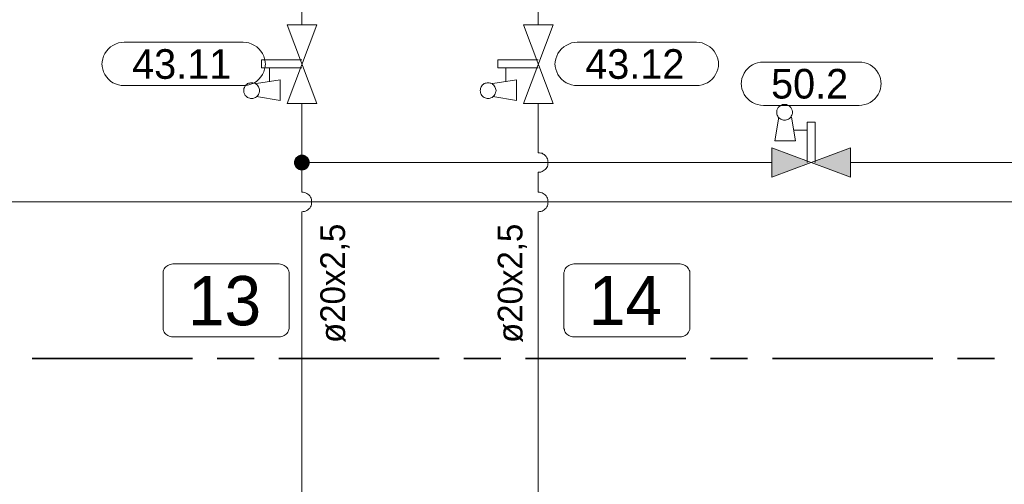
# Model space of a CAD drawing. Header units: millimetres. Extents: x 0 to 138, y 0 to 47.
# Tile 78 of 165: x 9.95 to 13.09, y 31.96 to 33.44. Entities that reach past the tile are written whole.
import ezdxf

# ---------------------------------------------------------------- set-up
doc = ezdxf.new("R2010")
doc.units = ezdxf.units.MM
for name, color, linetype in [('PDF_Geomertry', 7, 'Continuous'), ('PDF_Solid Fills', 7, 'Continuous'), ('PDF_Text', 7, 'Continuous')]:
    doc.layers.add(name, color=color, linetype=linetype)
doc.styles.add('PDF Arial', font='txt')

msp = doc.modelspace()

# ---------------------------------------------------------------- hatches: boundary and pattern name
at = {"layer": 'PDF_Solid Fills', "transparency": 33554559}
for points in [[(10.8529, 32.9882), (10.8279, 32.991), (10.8285, 32.9943)], [(10.8529, 32.9882), (10.8279, 32.9882), (10.8279, 32.991)], [(10.8529, 32.9882), (10.8279, 32.9846), (10.8279, 32.9882)], [(10.8529, 32.9882), (10.8285, 32.9813), (10.8279, 32.9846)], [(10.8529, 32.9882), (10.8285, 32.9943), (10.8299, 32.9979)], [(10.8529, 32.9882), (10.8299, 32.9785), (10.8285, 32.9813)], [(10.8529, 32.9882), (10.8299, 32.9979), (10.8312, 33.0007)], [(10.8529, 32.9882), (10.8312, 32.9757), (10.8299, 32.9785)], [(10.8529, 32.9882), (10.8312, 33.0007), (10.8326, 33.0035)], [(10.8529, 32.9882), (10.8326, 32.9729), (10.8312, 32.9757)], [(10.8529, 32.9882), (10.8326, 33.0035), (10.8349, 33.0054)], [(10.8529, 32.9882), (10.8349, 32.9701), (10.8326, 32.9729)], [(10.8529, 32.9882), (10.8349, 33.0054), (10.8376, 33.0076)], [(10.8529, 32.9882), (10.8376, 32.9679), (10.8349, 32.9701)], [(10.8529, 32.9882), (10.8376, 33.0076), (10.8404, 33.0096)], [(10.8529, 32.9882), (10.8404, 32.966), (10.8376, 32.9679)], [(10.8529, 32.9882), (10.8404, 33.0096), (10.8432, 33.011)], [(10.8529, 32.9882), (10.8432, 32.9646), (10.8404, 32.966)], [(10.8529, 32.9882), (10.8432, 33.011), (10.8465, 33.0124)], [(10.8529, 32.9882), (10.8465, 32.9638), (10.8432, 32.9646)], [(10.8529, 32.9882), (10.8465, 33.0124), (10.8493, 33.0132)], [(10.8529, 32.9882), (10.8493, 32.9632), (10.8465, 32.9638)], [(10.8529, 32.9882), (10.8493, 33.0132), (10.8529, 33.0132)], [(10.8529, 32.9882), (10.8529, 32.9632), (10.8493, 32.9632)], [(10.8529, 32.9882), (10.8562, 33.0132), (10.859, 33.0124)], [(10.8529, 32.9882), (10.8529, 33.0132), (10.8562, 33.0132)], [(10.8529, 32.9882), (10.859, 33.0124), (10.8626, 33.011)], [(10.8529, 32.9882), (10.8626, 33.011), (10.8654, 33.0096)], [(10.8529, 32.9882), (10.8654, 33.0096), (10.8682, 33.0076)], [(10.8529, 32.9882), (10.8682, 33.0076), (10.871, 33.0054)], [(10.8529, 32.9882), (10.871, 33.0054), (10.8729, 33.0035)], [(10.8529, 32.9882), (10.8729, 33.0035), (10.8743, 33.0007)], [(10.8529, 32.9882), (10.8743, 33.0007), (10.8757, 32.9979)], [(10.8529, 32.9882), (10.8757, 32.9979), (10.8771, 32.9943)], [(10.8529, 32.9882), (10.8771, 32.9943), (10.8779, 32.991)], [(10.8529, 32.9882), (10.8779, 32.991), (10.8779, 32.9882)], [(10.8529, 32.9882), (10.8562, 32.9632), (10.8529, 32.9632)], [(10.8529, 32.9882), (10.859, 32.9638), (10.8562, 32.9632)], [(10.8529, 32.9882), (10.8626, 32.9646), (10.859, 32.9638)], [(10.8529, 32.9882), (10.8654, 32.966), (10.8626, 32.9646)], [(10.8529, 32.9882), (10.8682, 32.9679), (10.8654, 32.966)], [(10.8529, 32.9882), (10.871, 32.9701), (10.8682, 32.9679)], [(10.8529, 32.9882), (10.8729, 32.9729), (10.871, 32.9701)], [(10.8529, 32.9882), (10.8743, 32.9757), (10.8729, 32.9729)], [(10.8529, 32.9882), (10.8757, 32.9785), (10.8743, 32.9757)], [(10.8529, 32.9882), (10.8771, 32.9813), (10.8757, 32.9785)], [(10.8529, 32.9882), (10.8779, 32.9846), (10.8771, 32.9813)], [(10.8529, 32.9882), (10.8779, 32.9882), (10.8779, 32.9846)]]:
    msp.add_hatch(color=256, dxfattribs=at).paths.add_polyline_path(points)

# ---------------------------------------------------------------- linework, layer by layer
at = {"layer": 'PDF_Geomertry', "lineweight": 15}
for points in [[(10.8529, 33.7013), (10.8529, 33.4276)], [(11.6071, 33.6951), (11.6071, 33.4276)], [(10.8529, 33.2896), (10.7237, 33.2896), (10.7237, 33.3151), (10.8529, 33.3151)], [(11.6071, 33.2896), (11.4785, 33.2896), (11.4785, 33.3151), (11.6071, 33.3151)], [(10.7493, 33.2457), (10.7493, 33.2896)], [(11.5035, 33.2457), (11.5035, 33.2896)], [(10.7085, 33.1985), (10.7835, 33.186), (10.7835, 33.2521), (10.7085, 33.2396)], [(11.4626, 33.1985), (11.5382, 33.186), (11.5382, 33.2521), (11.4626, 33.2396)], [(10.8529, 33.1763), (10.8529, 32.9882)], [(11.6071, 33.0193), (11.6112, 33.0193), (11.6154, 33.0179), (11.6196, 33.0174), (11.6229, 33.0151), (11.6265, 33.0132), (11.6293, 33.0104), (11.6321, 33.0068), (11.6349, 33.0035), (11.6362, 32.9999), (11.6376, 32.9957), (11.6382, 32.9924), (11.639, 32.9882), (11.6382, 32.984), (11.6376, 32.9799), (11.6362, 32.9757), (11.6349, 32.9721), (11.6321, 32.9687), (11.6293, 32.966), (11.6265, 32.9632), (11.6229, 32.961), (11.6196, 32.959), (11.6154, 32.9576), (11.6112, 32.9568), (11.6071, 32.9568), (11.6112, 32.9568), (11.6154, 32.9576), (11.6196, 32.959), (11.6229, 32.961), (11.6265, 32.9632), (11.6293, 32.966), (11.6321, 32.9687), (11.6349, 32.9721), (11.6362, 32.9757), (11.6376, 32.9799), (11.6382, 32.984), (11.639, 32.9882), (11.6382, 32.9924), (11.6376, 32.9957), (11.6362, 32.9999), (11.6349, 33.0035), (11.6321, 33.0068), (11.6293, 33.0104), (11.6265, 33.0132), (11.6229, 33.0151), (11.6196, 33.0174), (11.6154, 33.0179), (11.6112, 33.0193), (11.6071, 33.0193), (11.6071, 33.1763)], [(12.3743, 33.1326), (12.3618, 33.0568), (12.4279, 33.0568), (12.4154, 33.1326)], [(12.4654, 32.9882), (12.4654, 33.1165), (12.4904, 33.1165), (12.4904, 32.9882)], [(12.4215, 33.0915), (12.4654, 33.0915)], [(10.8529, 32.8937), (10.8571, 32.8937), (10.8612, 32.8924), (10.8646, 32.8915), (10.8687, 32.8896), (10.8724, 32.8874), (10.8751, 32.8846), (10.8779, 32.8813), (10.8799, 32.8776), (10.8821, 32.8743), (10.8835, 32.8701), (10.884, 32.8665), (10.884, 32.8624), (10.884, 32.8582), (10.8835, 32.854), (10.8821, 32.8499), (10.8799, 32.8465), (10.8779, 32.8429), (10.8751, 32.8401), (10.8724, 32.8374), (10.8687, 32.8354), (10.8646, 32.8332), (10.8612, 32.8318), (10.8571, 32.8313), (10.8529, 32.8304), (10.8571, 32.8313), (10.8612, 32.8318), (10.8646, 32.8332), (10.8687, 32.8354), (10.8724, 32.8374), (10.8751, 32.8401), (10.8779, 32.8429), (10.8799, 32.8465), (10.8821, 32.8499), (10.8835, 32.854), (10.884, 32.8582), (10.884, 32.8624), (10.884, 32.8665), (10.8835, 32.8701), (10.8821, 32.8743), (10.8799, 32.8776), (10.8779, 32.8813), (10.8751, 32.8846), (10.8724, 32.8874), (10.8687, 32.8896), (10.8646, 32.8915), (10.8612, 32.8924), (10.8571, 32.8937), (10.8529, 32.8937), (10.8529, 32.9882), (12.3521, 32.9882)], [(12.6035, 32.9882), (17.3313, 32.9882), (17.3313, 30.5138)], [(11.6071, 32.8937), (11.6112, 32.8937), (11.6154, 32.8924), (11.6196, 32.8915), (11.6229, 32.8896), (11.6265, 32.8874), (11.6293, 32.8846), (11.6321, 32.8813), (11.6349, 32.8776), (11.6362, 32.8743), (11.6376, 32.8701), (11.6382, 32.8665), (11.639, 32.8624), (11.6382, 32.8582), (11.6376, 32.854), (11.6362, 32.8499), (11.6349, 32.8465), (11.6321, 32.8429), (11.6293, 32.8401), (11.6265, 32.8374), (11.6229, 32.8354), (11.6196, 32.8332), (11.6154, 32.8318), (11.6112, 32.8313), (11.6071, 32.8304), (11.6112, 32.8313), (11.6154, 32.8318), (11.6196, 32.8332), (11.6229, 32.8354), (11.6265, 32.8374), (11.6293, 32.8401), (11.6321, 32.8429), (11.6349, 32.8465), (11.6362, 32.8499), (11.6376, 32.854), (11.6382, 32.8582), (11.639, 32.8624), (11.6382, 32.8665), (11.6376, 32.8701), (11.6362, 32.8743), (11.6349, 32.8776), (11.6321, 32.8813), (11.6293, 32.8846), (11.6265, 32.8874), (11.6229, 32.8896), (11.6196, 32.8915), (11.6154, 32.8924), (11.6112, 32.8937), (11.6071, 32.8937), (11.6071, 32.9568)], [(9.0835, 32.8624), (17.0799, 32.8624), (17.0799, 30.5138)], [(10.8529, 32.8304), (10.8529, 31.5138)], [(11.6071, 32.8304), (11.6071, 31.5138)]]:
    msp.add_lwpolyline(points, dxfattribs=at)
for points in [[(10.8057, 33.1763), (10.9001, 33.4276), (10.8057, 33.4276), (10.9001, 33.1763), (10.8057, 33.1763)], [(11.5599, 33.1763), (11.6543, 33.4276), (11.5599, 33.4276), (11.6543, 33.1763), (11.5599, 33.1763)], [(10.666, 33.3715), (10.6751, 33.3707), (10.684, 33.3693), (10.6932, 33.366), (10.7015, 33.3618), (10.709, 33.3568), (10.716, 33.3507), (10.7215, 33.3437), (10.7271, 33.336), (10.7312, 33.3276), (10.734, 33.3193), (10.7362, 33.3096), (10.7368, 33.3007), (10.7368, 33.304), (10.7362, 33.2943), (10.734, 33.2854), (10.7312, 33.2771), (10.7271, 33.2687), (10.7215, 33.261), (10.716, 33.254), (10.709, 33.2479), (10.7015, 33.2424), (10.6932, 33.2388), (10.684, 33.2354), (10.6751, 33.234), (10.666, 33.2332), (10.2854, 33.2332), (10.2765, 33.234), (10.2674, 33.2354), (10.2585, 33.2388), (10.2501, 33.2424), (10.2424, 33.2479), (10.2354, 33.254), (10.2293, 33.261), (10.2243, 33.2687), (10.2201, 33.2771), (10.2174, 33.2854), (10.2154, 33.2943), (10.2146, 33.304), (10.2146, 33.3007), (10.2154, 33.3096), (10.2174, 33.3193), (10.2201, 33.3276), (10.2243, 33.336), (10.2293, 33.3437), (10.2354, 33.3507), (10.2424, 33.3568), (10.2501, 33.3618), (10.2585, 33.366), (10.2674, 33.3693), (10.2765, 33.3707), (10.2854, 33.3715), (10.666, 33.3715)], [(12.1118, 33.3715), (12.121, 33.3707), (12.1299, 33.3693), (12.139, 33.366), (12.1474, 33.3618), (12.1549, 33.3568), (12.1618, 33.3507), (12.1682, 33.3437), (12.1729, 33.336), (12.1771, 33.3276), (12.1799, 33.3193), (12.1821, 33.3096), (12.1826, 33.3007), (12.1826, 33.304), (12.1821, 33.2943), (12.1799, 33.2854), (12.1771, 33.2771), (12.1729, 33.2687), (12.1682, 33.261), (12.1618, 33.254), (12.1549, 33.2479), (12.1474, 33.2424), (12.139, 33.2388), (12.1299, 33.2354), (12.121, 33.234), (12.1118, 33.2332), (11.7312, 33.2332), (11.7224, 33.234), (11.7132, 33.2354), (11.7043, 33.2388), (11.696, 33.2424), (11.6882, 33.2479), (11.6812, 33.254), (11.6751, 33.261), (11.6701, 33.2687), (11.666, 33.2771), (11.6632, 33.2854), (11.6612, 33.2943), (11.6604, 33.304), (11.6604, 33.3007), (11.6612, 33.3096), (11.6632, 33.3193), (11.666, 33.3276), (11.6701, 33.336), (11.6751, 33.3437), (11.6812, 33.3507), (11.6882, 33.3568), (11.696, 33.3618), (11.7043, 33.366), (11.7132, 33.3693), (11.7224, 33.3707), (11.7312, 33.3715), (12.1118, 33.3715)], [(12.6307, 33.3082), (12.6396, 33.3082), (12.6487, 33.3063), (12.6576, 33.3035), (12.666, 33.2993), (12.6737, 33.2938), (12.6807, 33.2882), (12.6863, 33.2813), (12.6918, 33.2735), (12.696, 33.2651), (12.6987, 33.2563), (12.7007, 33.2471), (12.7015, 33.2382), (12.7015, 33.241), (12.7007, 33.2318), (12.6987, 33.2229), (12.696, 33.2138), (12.6918, 33.2054), (12.6863, 33.1979), (12.6807, 33.191), (12.6737, 33.1846), (12.666, 33.1799), (12.6576, 33.1757), (12.6487, 33.1729), (12.6396, 33.1707), (12.6307, 33.1701), (12.3257, 33.1701), (12.316, 33.1707), (12.3071, 33.1729), (12.2987, 33.1757), (12.2904, 33.1799), (12.2826, 33.1846), (12.2757, 33.191), (12.2696, 33.1979), (12.264, 33.2054), (12.2604, 33.2138), (12.2571, 33.2229), (12.2557, 33.2318), (12.2549, 33.241), (12.2549, 33.2382), (12.2557, 33.2471), (12.2571, 33.2563), (12.2604, 33.2651), (12.264, 33.2735), (12.2696, 33.2813), (12.2757, 33.2882), (12.2826, 33.2938), (12.2904, 33.2993), (12.2987, 33.3035), (12.3071, 33.3063), (12.316, 33.3082), (12.3257, 33.3082), (12.6307, 33.3082)], [(10.7174, 33.2174), (10.7174, 33.2207), (10.7168, 33.2243), (10.716, 33.2271), (10.714, 33.2299), (10.7126, 33.2326), (10.7104, 33.2354), (10.7076, 33.2374), (10.7049, 33.2396), (10.7021, 33.241), (10.6993, 33.2415), (10.696, 33.2424), (10.6924, 33.2424), (10.689, 33.2424), (10.6863, 33.2415), (10.6826, 33.241), (10.6799, 33.2396), (10.6771, 33.2374), (10.6751, 33.2354), (10.6724, 33.2326), (10.671, 33.2299), (10.6696, 33.2271), (10.6682, 33.2243), (10.6674, 33.2207), (10.6674, 33.2174), (10.6674, 33.2138), (10.6682, 33.211), (10.6696, 33.2076), (10.671, 33.2049), (10.6724, 33.2021), (10.6751, 33.1999), (10.6771, 33.1971), (10.6799, 33.1957), (10.6826, 33.1943), (10.6863, 33.1929), (10.689, 33.1924), (10.6924, 33.1924), (10.696, 33.1924), (10.6993, 33.1929), (10.7021, 33.1943), (10.7049, 33.1957), (10.7076, 33.1971), (10.7104, 33.1999), (10.7126, 33.2021), (10.714, 33.2049), (10.716, 33.2076), (10.7168, 33.211), (10.7174, 33.2138), (10.7174, 33.2174)], [(11.4724, 33.2174), (11.4715, 33.2207), (11.471, 33.2243), (11.4701, 33.2271), (11.4687, 33.2299), (11.4668, 33.2326), (11.4646, 33.2354), (11.4626, 33.2374), (11.4599, 33.2396), (11.4562, 33.241), (11.4535, 33.2415), (11.4501, 33.2424), (11.4465, 33.2424), (11.4438, 33.2424), (11.4404, 33.2415), (11.4376, 33.241), (11.434, 33.2396), (11.4312, 33.2374), (11.4293, 33.2354), (11.4271, 33.2326), (11.4251, 33.2299), (11.4237, 33.2271), (11.4224, 33.2243), (11.4224, 33.2207), (11.4215, 33.2174), (11.4224, 33.2138), (11.4224, 33.211), (11.4237, 33.2076), (11.4251, 33.2049), (11.4271, 33.2021), (11.4293, 33.1999), (11.4312, 33.1971), (11.434, 33.1957), (11.4376, 33.1943), (11.4404, 33.1929), (11.4438, 33.1924), (11.4465, 33.1924), (11.4501, 33.1924), (11.4535, 33.1929), (11.4562, 33.1943), (11.4599, 33.1957), (11.4626, 33.1971), (11.4646, 33.1999), (11.4668, 33.2021), (11.4687, 33.2049), (11.4701, 33.2076), (11.471, 33.211), (11.4715, 33.2138), (11.4724, 33.2174)], [(12.4182, 33.1485), (12.4182, 33.1513), (12.4174, 33.1549), (12.416, 33.1576), (12.4146, 33.161), (12.4132, 33.1638), (12.4112, 33.166), (12.4085, 33.1679), (12.4057, 33.1701), (12.4029, 33.1715), (12.3993, 33.1729), (12.3965, 33.1735), (12.3932, 33.1735), (12.3896, 33.1735), (12.3868, 33.1729), (12.3835, 33.1715), (12.3807, 33.1701), (12.3779, 33.1679), (12.3751, 33.166), (12.3729, 33.1638), (12.3715, 33.161), (12.3696, 33.1576), (12.3687, 33.1549), (12.3682, 33.1513), (12.3682, 33.1485), (12.3682, 33.1451), (12.3687, 33.1415), (12.3696, 33.1388), (12.3715, 33.136), (12.3729, 33.1332), (12.3751, 33.1304), (12.3779, 33.1285), (12.3807, 33.1263), (12.3835, 33.1249), (12.3868, 33.1243), (12.3896, 33.1235), (12.3932, 33.1229), (12.3965, 33.1235), (12.3993, 33.1243), (12.4029, 33.1249), (12.4057, 33.1263), (12.4085, 33.1285), (12.4112, 33.1304), (12.4132, 33.1332), (12.4146, 33.136), (12.416, 33.1388), (12.4174, 33.1415), (12.4182, 33.1451), (12.4182, 33.1485)], [(12.3521, 33.0354), (12.6035, 32.941), (12.6035, 33.0354), (12.3521, 32.941), (12.3521, 33.0354)]]:
    msp.add_lwpolyline(points, close=True, dxfattribs=at)
at = {"layer": 'PDF_Geomertry', "lineweight": 0}
msp.add_lwpolyline([(10.8404, 32.9882), (10.8404, 32.986), (10.8404, 32.9846), (10.841, 32.9832), (10.8418, 32.9818), (10.8432, 32.9804), (10.8437, 32.979), (10.8451, 32.9776), (10.8465, 32.9771), (10.8479, 32.9763), (10.8493, 32.9757), (10.8515, 32.9757), (10.8529, 32.9757), (10.8543, 32.9757), (10.8562, 32.9757), (10.8576, 32.9763), (10.859, 32.9771), (10.8604, 32.9776), (10.8618, 32.979), (10.8626, 32.9804), (10.864, 32.9818), (10.8646, 32.9832), (10.8646, 32.9846), (10.8654, 32.986), (10.8654, 32.9882), (10.8654, 32.9896), (10.8646, 32.991), (10.8646, 32.9929), (10.864, 32.9943), (10.8626, 32.9957), (10.8618, 32.9971), (10.8604, 32.9979), (10.859, 32.9985), (10.8576, 32.9993), (10.8562, 32.9999), (10.8543, 33.0007), (10.8529, 33.0007), (10.8515, 33.0007), (10.8493, 32.9999), (10.8479, 32.9993), (10.8465, 32.9985), (10.8451, 32.9979), (10.8437, 32.9971), (10.8432, 32.9957), (10.8418, 32.9943), (10.841, 32.9929), (10.8404, 32.991), (10.8404, 32.9896), (10.8404, 32.9882)], close=True, dxfattribs=at)
at = {"layer": 'PDF_Geomertry', "lineweight": 9}
for points in [[(10.7807, 32.6646), (10.7849, 32.6638), (10.789, 32.6632), (10.7924, 32.6618), (10.7965, 32.6596), (10.7993, 32.6576), (10.8029, 32.6549), (10.8057, 32.6521), (10.8076, 32.6485), (10.8099, 32.6451), (10.8113, 32.641), (10.8118, 32.6368), (10.8118, 32.6326), (10.8118, 32.4632), (10.8118, 32.459), (10.8113, 32.4549), (10.8099, 32.4513), (10.8076, 32.4471), (10.8057, 32.4438), (10.8029, 32.441), (10.7993, 32.4382), (10.7965, 32.436), (10.7924, 32.434), (10.789, 32.4326), (10.7849, 32.4318), (10.7807, 32.4318), (10.441, 32.4318), (10.4368, 32.4318), (10.4326, 32.4326), (10.4293, 32.434), (10.4251, 32.436), (10.4215, 32.4382), (10.4188, 32.441), (10.416, 32.4438), (10.414, 32.4471), (10.4118, 32.4513), (10.4104, 32.4549), (10.4099, 32.459), (10.4099, 32.4632), (10.4099, 32.6326), (10.4099, 32.6368), (10.4104, 32.641), (10.4118, 32.6451), (10.414, 32.6485), (10.416, 32.6521), (10.4188, 32.6549), (10.4215, 32.6576), (10.4251, 32.6596), (10.4293, 32.6618), (10.4326, 32.6632), (10.4368, 32.6638), (10.441, 32.6646), (10.7807, 32.6646)], [(12.0599, 32.6646), (12.064, 32.6638), (12.0682, 32.6632), (12.0715, 32.6618), (12.0757, 32.6596), (12.0793, 32.6576), (12.0821, 32.6549), (12.0849, 32.6521), (12.0868, 32.6485), (12.089, 32.6451), (12.0904, 32.641), (12.091, 32.6368), (12.091, 32.6326), (12.091, 32.4632), (12.091, 32.459), (12.0904, 32.4549), (12.089, 32.4513), (12.0868, 32.4471), (12.0849, 32.4438), (12.0821, 32.441), (12.0793, 32.4382), (12.0757, 32.436), (12.0715, 32.434), (12.0682, 32.4326), (12.064, 32.4318), (12.0599, 32.4318), (11.7201, 32.4318), (11.716, 32.4318), (11.7126, 32.4326), (11.7085, 32.434), (11.7049, 32.436), (11.7015, 32.4382), (11.6979, 32.441), (11.6951, 32.4438), (11.6932, 32.4471), (11.691, 32.4513), (11.6904, 32.4549), (11.689, 32.459), (11.689, 32.4632), (11.689, 32.6326), (11.689, 32.6368), (11.6904, 32.641), (11.691, 32.6451), (11.6932, 32.6485), (11.6951, 32.6521), (11.6979, 32.6549), (11.7015, 32.6576), (11.7049, 32.6596), (11.7085, 32.6618), (11.7126, 32.6632), (11.716, 32.6638), (11.7201, 32.6646), (12.0599, 32.6646)]]:
    msp.add_lwpolyline(points, close=True, dxfattribs=at)
at = {"layer": 'PDF_Geomertry', "lineweight": 35}
for points in [[(9.9918, 32.3624), (10.5035, 32.3624)], [(10.5826, 32.3624), (10.7007, 32.3624)], [(10.7793, 32.3624), (11.291, 32.3624)], [(11.3696, 32.3624), (11.4876, 32.3624)], [(11.5668, 32.3624), (12.0785, 32.3624)], [(12.1571, 32.3624), (12.2751, 32.3624)], [(12.3543, 32.3624), (12.866, 32.3624)], [(12.9446, 32.3624), (13.0626, 32.3624)]]:
    msp.add_lwpolyline(points, dxfattribs=at)
at = {"layer": 'PDF_Solid Fills', "transparency": 33554559}
for points in [[(12.3521, 32.941), (12.3521, 33.0354), (12.3521, 32.941), (12.4779, 32.9882)], [(12.4779, 32.9882), (12.6035, 33.0354), (12.4779, 32.9882), (12.6035, 32.941)]]:
    msp.add_solid(points, dxfattribs=at)

# ---------------------------------------------------------------- texts
at = {"layer": 'PDF_Text', "attachment_point": 7, "style": 'PDF Arial'}
for s, insert, char_height in [('43.11', (10.3113, 33.2537), 0.09445), ('43.12', (11.7571, 33.2537), 0.09445), ('50.2', (12.3501, 33.1908), 0.09445), ('13', (10.489, 32.4665), 0.15728), ('14', (11.7682, 32.4693), 0.15728)]:
    msp.add_mtext(s, dxfattribs=dict(at, insert=insert, char_height=char_height))
at = {"layer": 'PDF_Text', "char_height": 0.07874, "attachment_point": 7, "rotation": 90, "style": 'PDF Arial'}
for insert in [(11.0052, 32.4124), (11.5713, 32.4124)]:
    msp.add_mtext('ø20x2,5', dxfattribs=dict(at, insert=insert))

doc.saveas('drawing.dxf')
